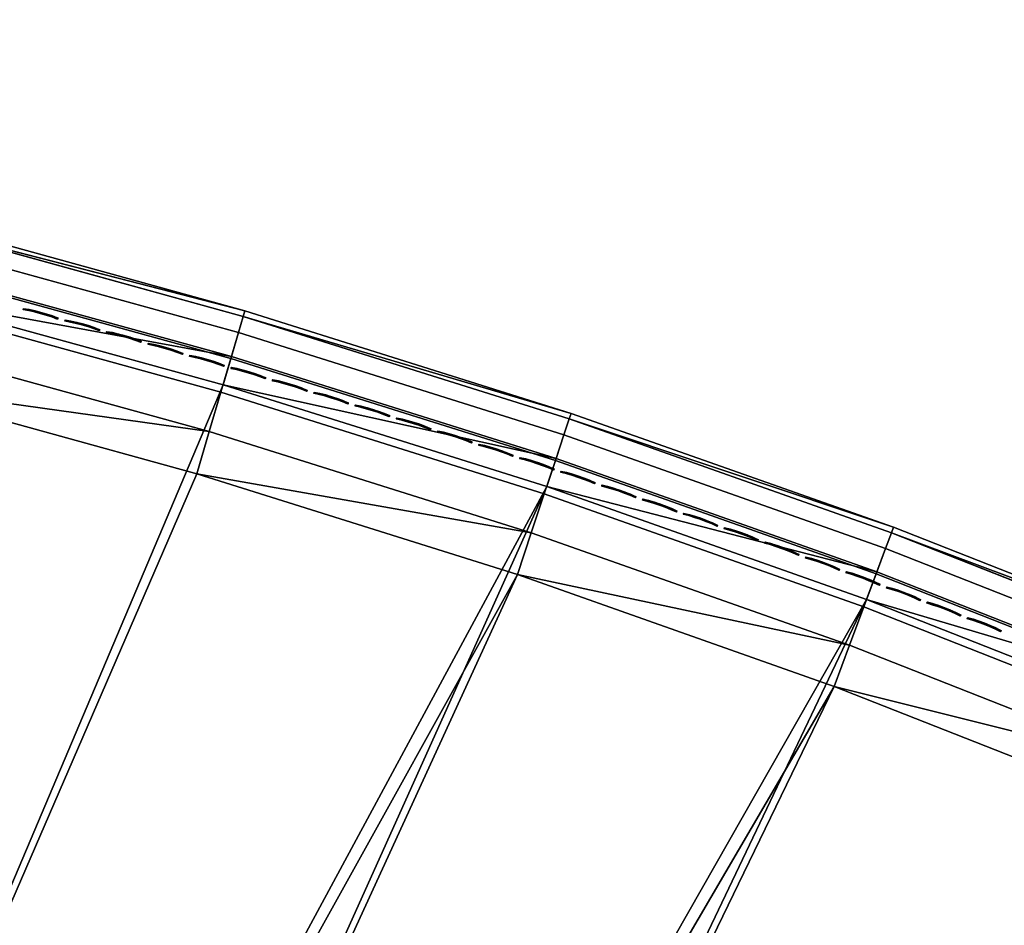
# Model space of a CAD drawing. Header units: inches. Extents: x 0 to 44.3, y -37.9 to 0.3.
# Tile 252 of 256: x 16.3 to 22.7, y -6.3 to -0.4. Entities that reach past the tile are written whole.
import ezdxf

# ---------------------------------------------------------------- set-up
doc = ezdxf.new("R2010")
doc.units = ezdxf.units.IN
doc.header["$LTSCALE"] = 0.03937
doc.header["$MEASUREMENT"] = 0
doc.layers.add('A-FURN-3-ST', color=151, linetype='Continuous')
doc.layers.add('A-FURN-3-STITCH', color=15, linetype='Continuous')

msp = doc.modelspace()

# ---------------------------------------------------------------- meshes
at = {"layer": 'A-FURN-3-ST'}
mesh = msp.add_polyface(dxfattribs=at)
corners = [(12.1316, -24.1401, 18), (23.5799, -5.5046, 18), (21.5544, -4.7072, 18), (10.4768, -23.6547, 18), (19.5019, -3.9819, 18), (8.8026, -23.2407, 18), (17.4252, -3.3295, 18), (15.3267, -2.7509, 18), (7.1121, -22.899, 18), (13.209, -2.2468, 18), (5.4086, -22.6302, 18), (11.0749, -1.8178, 18), (8.927, -1.4644, 18), (3.6951, -22.4347, 18), (6.7679, -1.1872, 18), (1.9748, -22.313, 18), (4.6004, -0.9864, 18), (19.5919, -3.7118, 17.9625), (17.5055, -3.0564, 17.9625), (19.7478, -3.244, 17.6778), (19.803, -3.0781, 17.45), (17.694, -2.4156, 17.45), (17.6447, -2.5833, 17.6778), (19.6758, -3.4601, 17.8526), (17.5804, -2.8019, 17.8526), (23.8095, -4.9503, 5), (11.9512, -24.7124, 5), (21.764, -4.1451, 5), (10.3215, -24.2342, 5), (19.6914, -3.4126, 5), (8.6727, -23.8265, 5), (17.5942, -2.7538, 5), (15.4751, -2.1696, 5), (7.0079, -23.4899, 5), (13.3366, -1.6605, 5), (5.3303, -23.225, 5), (11.1815, -1.2273, 5), (9.0124, -0.8705, 5), (3.6428, -23.0324, 5), (6.832, -0.5906, 5), (1.9486, -22.9124, 5), (4.6432, -0.3879, 5), (19.7519, -3.2311, 5.0381), (17.6483, -2.5703, 5.0381), (17.6941, -2.4147, 5.1464), (19.8032, -3.0772, 5.1464)]
mesh.append_faces([[corners[k] for k in face] for face in [(0, 1, 2), (0, 2, 3), (3, 2, 4), (3, 4, 5), (5, 4, 6), (5, 6, 7), (5, 7, 8), (8, 7, 9), (8, 9, 10), (10, 9, 11), (10, 11, 12), (10, 12, 13), (13, 12, 14), (13, 14, 15), (15, 14, 16), (4, 17, 6), (6, 17, 18), (6, 18, 7), (19, 20, 21, 22), (23, 19, 22, 24), (17, 23, 24, 18), (25, 26, 27), (27, 28, 29), (29, 28, 30), (29, 30, 31), (31, 30, 32), (32, 30, 33), (32, 33, 34), (34, 33, 35), (34, 35, 36), (36, 35, 37), (37, 35, 38), (37, 38, 39), (39, 38, 40), (39, 40, 41), (29, 31, 42), (42, 31, 43), (42, 43, 44, 45)]])
mesh = msp.add_polyface(dxfattribs=at)
corners = [(15.3267, -2.7509, 18), (17.5055, -3.0564, 17.9625), (15.3973, -2.4751, 17.9625), (13.209, -2.2468, 18), (13.2698, -1.9687, 17.9625), (11.0749, -1.8178, 18), (11.1258, -1.5377, 17.9625), (8.927, -1.4644, 18), (19.8377, -2.9738, 17.1847), (19.8495, -2.9383, 16.9), (17.7249, -2.3102, 17.1847), (17.7354, -2.2742, 16.9), (15.59, -1.7215, 17.1847), (15.5991, -1.6852, 16.9), (13.4355, -1.2087, 17.1847), (19.803, -3.0781, 17.45), (17.694, -2.4156, 17.45), (15.5628, -1.828, 17.45), (13.4122, -1.3161, 17.45), (17.6447, -2.5833, 17.6778), (15.5195, -1.9974, 17.6778), (13.375, -1.4869, 17.6778), (17.5804, -2.8019, 17.8526), (15.4631, -2.2181, 17.8526), (13.3264, -1.7095, 17.8526), (11.1732, -1.2766, 17.8526), (19.8495, -2.9383, 5.5), (17.7354, -2.2742, 5.5), (15.5991, -1.6852, 5.5), (19.8375, -2.9744, 5.3087), (17.7247, -2.3107, 5.3087), (15.5897, -1.7221, 5.3087), (13.4353, -1.2092, 5.3087), (19.8032, -3.0772, 5.1464), (17.6941, -2.4147, 5.1464), (17.5942, -2.7538, 5), (15.4751, -2.1696, 5), (17.6483, -2.5703, 5.0381), (15.5226, -1.9842, 5.0381), (15.5628, -1.8271, 5.1464), (13.3366, -1.6605, 5), (13.3775, -1.4736, 5.0381), (13.4121, -1.3151, 5.1464)]
mesh.append_faces([[corners[k] for k in face] for face in [(0, 1, 2), (0, 2, 3), (3, 2, 4), (3, 4, 5), (5, 4, 6), (5, 6, 7), (8, 9, 10), (10, 9, 11), (10, 11, 12), (12, 11, 13), (12, 13, 14), (15, 8, 10, 16), (16, 10, 12, 17), (17, 12, 14, 18), (19, 16, 17, 20), (20, 17, 18, 21), (22, 19, 20, 23), (23, 20, 21, 24), (1, 22, 23, 2), (2, 23, 24, 4), (4, 24, 25, 6), (9, 26, 11), (11, 26, 27), (11, 27, 13), (13, 27, 28), (26, 29, 30), (26, 30, 27), (27, 30, 31), (27, 31, 28), (28, 31, 32), (33, 34, 30, 29), (35, 36, 37), (37, 36, 38), (37, 38, 39, 34), (34, 39, 31, 30), (36, 40, 38), (38, 40, 41), (38, 41, 42, 39), (39, 42, 32, 31)]])
mesh = msp.add_polyface(dxfattribs=at)
corners = [(21.5544, -4.7072, 18), (23.6888, -5.2416, 17.9625), (21.6539, -4.4405, 17.9625), (19.5019, -3.9819, 18), (19.5919, -3.7118, 17.9625), (26.0328, -5.3724, 16.9), (24.0008, -4.4883, 16.9), (26.0172, -5.4065, 17.1847), (23.9865, -4.523, 17.1847), (23.9444, -4.6245, 17.45), (25.9716, -5.5064, 17.45), (21.9258, -3.7118, 17.1847), (21.9388, -3.6766, 16.9), (19.8377, -2.9738, 17.1847), (19.8495, -2.9383, 16.9), (21.8874, -3.8147, 17.45), (19.803, -3.0781, 17.45), (23.8775, -4.786, 17.6778), (21.8263, -3.9785, 17.6778), (19.7478, -3.244, 17.6778), (23.7903, -4.9965, 17.8526), (21.7466, -4.1919, 17.8526), (19.6758, -3.4601, 17.8526), (26.0328, -5.3724, 5.5), (24.0008, -4.4883, 5.5), (21.9388, -3.6766, 5.5), (19.8495, -2.9383, 5.5), (26.017, -5.407, 5.3087), (23.9863, -4.5235, 5.3087), (21.9256, -3.7123, 5.3087), (23.9448, -4.6236, 5.1464), (21.8877, -3.8138, 5.1464), (23.8827, -4.7735, 5.0381), (21.8309, -3.9658, 5.0381), (21.764, -4.1451, 5), (23.8095, -4.9503, 5), (19.6914, -3.4126, 5), (19.7519, -3.2311, 5.0381), (19.8032, -3.0772, 5.1464), (19.8375, -2.9744, 5.3087), (25.972, -5.5056, 5.1464)]
mesh.append_faces([[corners[k] for k in face] for face in [(0, 1, 2), (0, 2, 3), (3, 2, 4), (5, 6, 7), (7, 6, 8), (7, 8, 9, 10), (8, 6, 11), (11, 6, 12), (11, 12, 13), (13, 12, 14), (9, 8, 11, 15), (15, 11, 13, 16), (17, 9, 15, 18), (18, 15, 16, 19), (20, 17, 18, 21), (21, 18, 19, 22), (1, 20, 21, 2), (2, 21, 22, 4), (5, 23, 6), (6, 23, 24), (6, 24, 12), (12, 24, 25), (12, 25, 14), (14, 25, 26), (23, 27, 24), (24, 27, 28), (24, 28, 29), (29, 28, 30, 31), (31, 30, 32, 33), (33, 32, 34), (34, 32, 35), (34, 36, 33), (33, 36, 37), (33, 37, 38, 31), (31, 38, 39, 29), (29, 39, 25), (25, 39, 26), (25, 24, 29), (27, 40, 30, 28)]])
mesh = msp.add_polyface(dxfattribs=at)
corners = [(14.9504, -26.3381, 16.9), (14.9647, -26.3035, 17.1847), (13.3878, -25.7298, 16.9), (13.4005, -25.6946, 17.1847), (11.8005, -25.1891, 16.9), (18.3664, -27.0297, 17.9625), (16.9501, -26.0159, 18), (16.8299, -26.2739, 17.9625), (15.3713, -25.3218, 18), (15.2624, -25.5849, 17.9625), (15.1608, -25.83, 17.8526), (16.7178, -26.5144, 17.8526), (15.0736, -26.0404, 17.6778), (16.6216, -26.7209, 17.6778), (15.0067, -26.2019, 17.45), (16.5478, -26.8793, 17.45), (13.6667, -24.9637, 17.9625), (13.7642, -24.6962, 18), (12.0458, -24.4116, 17.9625), (13.5759, -25.213, 17.8526), (11.9659, -24.6646, 17.8526), (13.4979, -25.427, 17.6778), (11.8973, -24.8818, 17.6778), (13.4381, -25.5913, 17.45), (11.8447, -25.0485, 17.45), (27.5401, -7.3114, 18), (25.5759, -6.373, 18), (12.1316, -24.1401, 18), (16.6965, -26.5596, 5), (16.6158, -26.7331, 5.0381), (15.1417, -25.8761, 5), (15.0685, -26.0529, 5.0381), (13.4934, -25.4398, 5.0381), (15.0064, -26.2028, 5.1464), (13.4379, -25.5922, 5.1464), (14.9649, -26.3029, 5.3087), (13.4008, -25.694, 5.3087), (14.9504, -26.3381, 5.5), (13.3878, -25.7298, 5.5), (11.8005, -25.1891, 5.5), (11.8935, -24.8948, 5.0381), (13.5589, -25.26, 5), (11.8446, -25.0495, 5.1464), (16.5473, -26.8801, 5.1464), (27.8087, -6.7749, 5), (25.8252, -5.8273, 5), (11.9512, -24.7124, 5), (21.764, -4.1451, 5), (10.3215, -24.2342, 5)]
mesh.append_faces([[corners[k] for k in face] for face in [(0, 1, 2), (2, 1, 3), (2, 3, 4), (5, 6, 7), (6, 8, 7), (7, 8, 9), (7, 9, 10, 11), (11, 10, 12, 13), (13, 12, 14, 15), (9, 8, 16), (16, 8, 17), (16, 17, 18), (10, 9, 16, 19), (19, 16, 18, 20), (12, 10, 19, 21), (21, 19, 20, 22), (14, 12, 21, 23), (23, 21, 22, 24), (1, 14, 23, 3), (8, 25, 17), (17, 26, 27), (28, 29, 30), (30, 29, 31), (30, 31, 32), (32, 31, 33, 34), (34, 33, 35, 36), (36, 35, 37), (37, 38, 36), (36, 38, 39), (40, 41, 32), (40, 32, 34, 42), (41, 30, 32), (29, 43, 33, 31), (44, 30, 41), (45, 41, 46), (47, 46, 48), (37, 0, 2), (37, 2, 38), (38, 2, 4)]])
mesh = msp.add_polyface(dxfattribs=at)
corners = [(35.0292, -11.74, 18), (33.2168, -10.5343, 18), (16.9501, -26.0159, 18), (31.3629, -9.3933, 18), (15.3713, -25.3218, 18), (29.4699, -8.3186, 18), (27.5401, -7.3114, 18), (13.7642, -24.6962, 18), (25.5759, -6.373, 18), (12.1316, -24.1401, 18), (23.5799, -5.5046, 18), (27.6674, -7.0568, 17.9625), (25.6942, -6.114, 17.9625), (23.6888, -5.2416, 17.9625), (21.5544, -4.7072, 18), (28.0323, -6.3277, 16.9), (26.0328, -5.3724, 16.9), (28.0155, -6.3612, 17.1847), (26.0172, -5.4065, 17.1847), (25.9716, -5.5064, 17.45), (27.9663, -6.4594, 17.45), (25.8989, -5.6654, 17.6778), (27.888, -6.6158, 17.6778), (25.8043, -5.8727, 17.8526), (27.7861, -6.8195, 17.8526), (23.9444, -4.6245, 17.45), (23.8775, -4.786, 17.6778), (23.7903, -4.9965, 17.8526), (28.0323, -6.3277, 5.5), (26.0328, -5.3724, 5.5), (33.5411, -10.0295, 5), (16.6965, -26.5596, 5), (31.6691, -8.8773, 5), (29.7574, -7.792, 5), (15.1417, -25.8761, 5), (27.8087, -6.7749, 5), (13.5589, -25.26, 5), (25.8252, -5.8273, 5), (11.9512, -24.7124, 5), (23.8095, -4.9503, 5), (28.0153, -6.3617, 5.3087), (26.017, -5.407, 5.3087), (23.8827, -4.7735, 5.0381), (25.9046, -5.6532, 5.0381), (27.8942, -6.6037, 5.0381), (27.9668, -6.4587, 5.1464), (25.972, -5.5056, 5.1464), (23.9448, -4.6236, 5.1464)]
mesh.append_faces([[corners[k] for k in face] for face in [(0, 1, 2), (2, 1, 3), (4, 3, 5), (4, 5, 6), (7, 6, 8), (9, 8, 10), (5, 11, 6), (6, 11, 12), (6, 12, 8), (8, 12, 13), (8, 13, 10), (10, 13, 14), (15, 16, 17), (17, 16, 18), (17, 18, 19, 20), (20, 19, 21, 22), (22, 21, 23, 24), (24, 23, 12, 11), (19, 25, 26, 21), (21, 26, 27, 23), (23, 27, 13, 12), (15, 28, 16), (16, 28, 29), (30, 31, 32), (32, 31, 33), (33, 34, 35), (35, 36, 37), (37, 38, 39), (28, 40, 29), (29, 40, 41), (39, 42, 37), (37, 42, 43), (37, 43, 35), (35, 43, 44), (35, 44, 33), (45, 44, 43, 46), (46, 43, 42, 47), (40, 45, 46, 41)]])
at = {"layer": 'A-FURN-3-STITCH'}
mesh = msp.add_polyface(dxfattribs=at)
corners = [(16.5227, -2.3293, 17.7252), (16.4865, -2.3162, 17.732), (16.4876, -2.3122, 17.7351), (16.5233, -2.327, 17.7241), (16.4495, -2.3042, 17.736), (16.4506, -2.3001, 17.7391), (16.4888, -2.3076, 17.733), (16.5246, -2.3224, 17.722), (16.412, -2.2932, 17.7372), (16.4131, -2.2892, 17.7403), (16.4519, -2.2955, 17.737), (16.489, -2.307, 17.7278), (16.5252, -2.3201, 17.721), (16.3741, -2.2835, 17.7355), (16.3752, -2.2795, 17.7386), (16.4143, -2.2846, 17.7382), (16.452, -2.295, 17.7318), (16.3362, -2.275, 17.7311), (16.3373, -2.271, 17.7342), (16.3765, -2.2749, 17.7366), (16.4145, -2.284, 17.733), (16.2985, -2.2678, 17.7239), (16.2991, -2.2655, 17.7229), (16.3386, -2.2664, 17.7322), (16.3767, -2.2743, 17.7314), (16.3004, -2.2609, 17.7209), (16.3388, -2.2658, 17.727), (16.301, -2.2586, 17.7198)]
mesh.append_faces([[corners[k] for k in face] for face in [(0, 1, 2, 3), (1, 4, 5, 2), (3, 2, 6, 7), (4, 8, 9, 5), (2, 5, 10, 6), (7, 6, 11, 12), (8, 13, 14, 9), (5, 9, 15, 10), (6, 10, 16, 11), (13, 17, 18, 14), (9, 14, 19, 15), (10, 15, 20, 16), (17, 21, 22, 18), (14, 18, 23, 19), (15, 19, 24, 20), (18, 22, 25, 23), (19, 23, 26, 24), (23, 25, 27, 26)]])
mesh = msp.add_polyface(dxfattribs=at)
corners = [(16.7925, -2.4041, 17.7252), (16.7563, -2.3909, 17.732), (16.7574, -2.3868, 17.7351), (16.7931, -2.4018, 17.7241), (16.7194, -2.3787, 17.736), (16.7205, -2.3746, 17.7391), (16.7587, -2.3822, 17.733), (16.7944, -2.3972, 17.722), (16.6819, -2.3676, 17.7372), (16.683, -2.3635, 17.7403), (16.7218, -2.37, 17.737), (16.7589, -2.3817, 17.7278), (16.7951, -2.3949, 17.721), (16.6441, -2.3577, 17.7355), (16.6452, -2.3536, 17.7386), (16.6843, -2.3589, 17.7382), (16.722, -2.3695, 17.7318), (16.6063, -2.349, 17.7311), (16.6074, -2.345, 17.7342), (16.6465, -2.349, 17.7366), (16.6845, -2.3584, 17.733), (16.5685, -2.3416, 17.7239), (16.5692, -2.3393, 17.7229), (16.6087, -2.3404, 17.7322), (16.6467, -2.3485, 17.7314), (16.5705, -2.3347, 17.7209), (16.6089, -2.3398, 17.727), (16.5711, -2.3324, 17.7198)]
mesh.append_faces([[corners[k] for k in face] for face in [(0, 1, 2, 3), (1, 4, 5, 2), (3, 2, 6, 7), (4, 8, 9, 5), (2, 5, 10, 6), (7, 6, 11, 12), (8, 13, 14, 9), (5, 9, 15, 10), (6, 10, 16, 11), (13, 17, 18, 14), (9, 14, 19, 15), (10, 15, 20, 16), (17, 21, 22, 18), (14, 18, 23, 19), (15, 19, 24, 20), (18, 22, 25, 23), (19, 23, 26, 24), (23, 25, 27, 26)]])
mesh = msp.add_polyface(dxfattribs=at)
corners = [(17.0619, -2.4802, 17.7252), (17.0258, -2.4667, 17.732), (17.027, -2.4627, 17.7351), (17.0626, -2.4779, 17.7241), (16.989, -2.4544, 17.736), (16.9901, -2.4503, 17.7391), (17.0283, -2.4581, 17.733), (17.0639, -2.4733, 17.722), (16.9515, -2.4431, 17.7372), (16.9527, -2.4391, 17.7403), (16.9914, -2.4457, 17.737), (17.0285, -2.4576, 17.7278), (17.0646, -2.471, 17.721), (16.9138, -2.433, 17.7355), (16.9149, -2.429, 17.7386), (16.954, -2.4345, 17.7382), (16.9916, -2.4452, 17.7318), (16.876, -2.4242, 17.7311), (16.8771, -2.4202, 17.7342), (16.9162, -2.4244, 17.7366), (16.9542, -2.4339, 17.733), (16.8383, -2.4166, 17.7239), (16.8389, -2.4143, 17.7229), (16.8784, -2.4156, 17.7322), (16.9164, -2.4238, 17.7314), (16.8403, -2.4097, 17.7209), (16.8786, -2.415, 17.727), (16.8409, -2.4075, 17.7198)]
mesh.append_faces([[corners[k] for k in face] for face in [(0, 1, 2, 3), (1, 4, 5, 2), (3, 2, 6, 7), (4, 8, 9, 5), (2, 5, 10, 6), (7, 6, 11, 12), (8, 13, 14, 9), (5, 9, 15, 10), (6, 10, 16, 11), (13, 17, 18, 14), (9, 14, 19, 15), (10, 15, 20, 16), (17, 21, 22, 18), (14, 18, 23, 19), (15, 19, 24, 20), (18, 22, 25, 23), (19, 23, 26, 24), (23, 25, 27, 26)]])
mesh = msp.add_polyface(dxfattribs=at)
corners = [(17.3311, -2.5574, 17.7252), (17.295, -2.5438, 17.732), (17.2962, -2.5398, 17.7351), (17.3317, -2.5551, 17.7241), (17.2582, -2.5313, 17.736), (17.2593, -2.5273, 17.7391), (17.2975, -2.5352, 17.733), (17.3331, -2.5505, 17.722), (17.2208, -2.5198, 17.7372), (17.222, -2.5158, 17.7403), (17.2607, -2.5227, 17.737), (17.2977, -2.5347, 17.7278), (17.3337, -2.5482, 17.721), (17.1831, -2.5096, 17.7355), (17.1843, -2.5056, 17.7386), (17.2233, -2.5112, 17.7382), (17.2609, -2.5221, 17.7318), (17.1453, -2.5006, 17.7311), (17.1465, -2.4966, 17.7342), (17.1856, -2.501, 17.7366), (17.2235, -2.5107, 17.733), (17.1077, -2.4929, 17.7239), (17.1084, -2.4906, 17.7229), (17.1478, -2.492, 17.7322), (17.1858, -2.5004, 17.7314), (17.1097, -2.486, 17.7209), (17.148, -2.4914, 17.727), (17.1104, -2.4837, 17.7198)]
mesh.append_faces([[corners[k] for k in face] for face in [(0, 1, 2, 3), (1, 4, 5, 2), (3, 2, 6, 7), (4, 8, 9, 5), (2, 5, 10, 6), (7, 6, 11, 12), (8, 13, 14, 9), (5, 9, 15, 10), (6, 10, 16, 11), (13, 17, 18, 14), (9, 14, 19, 15), (10, 15, 20, 16), (17, 21, 22, 18), (14, 18, 23, 19), (15, 19, 24, 20), (18, 22, 25, 23), (19, 23, 26, 24), (23, 25, 27, 26)]])
mesh = msp.add_polyface(dxfattribs=at)
corners = [(17.5998, -2.6358, 17.7252), (17.5638, -2.6221, 17.732), (17.565, -2.6181, 17.7351), (17.6005, -2.6336, 17.7241), (17.5271, -2.6094, 17.736), (17.5282, -2.6054, 17.7391), (17.5664, -2.6135, 17.733), (17.6018, -2.629, 17.722), (17.4898, -2.5978, 17.7372), (17.4909, -2.5938, 17.7403), (17.5296, -2.6008, 17.737), (17.5666, -2.6129, 17.7278), (17.6025, -2.6267, 17.721), (17.4521, -2.5874, 17.7355), (17.4533, -2.5834, 17.7386), (17.4923, -2.5892, 17.7382), (17.5298, -2.6002, 17.7318), (17.4144, -2.5782, 17.7311), (17.4155, -2.5742, 17.7342), (17.4546, -2.5788, 17.7366), (17.4925, -2.5886, 17.733), (17.3767, -2.5703, 17.7239), (17.3774, -2.568, 17.7229), (17.4169, -2.5696, 17.7322), (17.4548, -2.5782, 17.7314), (17.3788, -2.5634, 17.7209), (17.4171, -2.569, 17.727), (17.3794, -2.5612, 17.7198)]
mesh.append_faces([[corners[k] for k in face] for face in [(0, 1, 2, 3), (1, 4, 5, 2), (3, 2, 6, 7), (4, 8, 9, 5), (2, 5, 10, 6), (7, 6, 11, 12), (8, 13, 14, 9), (5, 9, 15, 10), (6, 10, 16, 11), (13, 17, 18, 14), (9, 14, 19, 15), (10, 15, 20, 16), (17, 21, 22, 18), (14, 18, 23, 19), (15, 19, 24, 20), (18, 22, 25, 23), (19, 23, 26, 24), (23, 25, 27, 26)]])
mesh = msp.add_polyface(dxfattribs=at)
corners = [(17.8682, -2.7155, 17.7252), (17.8323, -2.7016, 17.732), (17.8335, -2.6976, 17.7351), (17.8689, -2.7132, 17.7241), (17.7956, -2.6887, 17.736), (17.7968, -2.6847, 17.7391), (17.8349, -2.693, 17.733), (17.8703, -2.7086, 17.722), (17.7583, -2.677, 17.7372), (17.7595, -2.6729, 17.7403), (17.7982, -2.6801, 17.737), (17.8351, -2.6925, 17.7278), (17.871, -2.7064, 17.721), (17.7207, -2.6664, 17.7355), (17.7219, -2.6624, 17.7386), (17.7609, -2.6684, 17.7382), (17.7984, -2.6796, 17.7318), (17.683, -2.657, 17.7311), (17.6842, -2.653, 17.7342), (17.7233, -2.6578, 17.7366), (17.7611, -2.6678, 17.733), (17.6454, -2.649, 17.7239), (17.6461, -2.6467, 17.7229), (17.6856, -2.6484, 17.7322), (17.7235, -2.6572, 17.7314), (17.6475, -2.6421, 17.7209), (17.6858, -2.6479, 17.727), (17.6482, -2.6398, 17.7198)]
mesh.append_faces([[corners[k] for k in face] for face in [(0, 1, 2, 3), (1, 4, 5, 2), (3, 2, 6, 7), (4, 8, 9, 5), (2, 5, 10, 6), (7, 6, 11, 12), (8, 13, 14, 9), (5, 9, 15, 10), (6, 10, 16, 11), (13, 17, 18, 14), (9, 14, 19, 15), (10, 15, 20, 16), (17, 21, 22, 18), (14, 18, 23, 19), (15, 19, 24, 20), (18, 22, 25, 23), (19, 23, 26, 24), (23, 25, 27, 26)]])
mesh = msp.add_polyface(dxfattribs=at)
corners = [(18.1363, -2.7964, 17.7252), (18.1004, -2.7823, 17.732), (18.1016, -2.7783, 17.7351), (18.137, -2.7941, 17.7241), (18.0638, -2.7693, 17.736), (18.065, -2.7653, 17.7391), (18.103, -2.7737, 17.733), (18.1384, -2.7895, 17.722), (18.0266, -2.7573, 17.7372), (18.0278, -2.7533, 17.7403), (18.0664, -2.7607, 17.737), (18.1032, -2.7732, 17.7278), (18.1391, -2.7872, 17.721), (17.989, -2.7466, 17.7355), (17.9902, -2.7426, 17.7386), (18.0292, -2.7488, 17.7382), (18.0666, -2.7601, 17.7318), (17.9513, -2.7371, 17.7311), (17.9525, -2.733, 17.7342), (17.9916, -2.738, 17.7366), (18.0293, -2.7482, 17.733), (17.9138, -2.7288, 17.7239), (17.9145, -2.7265, 17.7229), (17.9539, -2.7285, 17.7322), (17.9918, -2.7374, 17.7314), (17.9159, -2.722, 17.7209), (17.9541, -2.7279, 17.727), (17.9166, -2.7197, 17.7198)]
mesh.append_faces([[corners[k] for k in face] for face in [(0, 1, 2, 3), (1, 4, 5, 2), (3, 2, 6, 7), (4, 8, 9, 5), (2, 5, 10, 6), (7, 6, 11, 12), (8, 13, 14, 9), (5, 9, 15, 10), (6, 10, 16, 11), (13, 17, 18, 14), (9, 14, 19, 15), (10, 15, 20, 16), (17, 21, 22, 18), (14, 18, 23, 19), (15, 19, 24, 20), (18, 22, 25, 23), (19, 23, 26, 24), (23, 25, 27, 26)]])
mesh = msp.add_polyface(dxfattribs=at)
corners = [(18.4039, -2.8784, 17.7252), (18.3682, -2.8642, 17.732), (18.3694, -2.8602, 17.7351), (18.4047, -2.8762, 17.7241), (18.3316, -2.851, 17.736), (18.3328, -2.847, 17.7391), (18.3708, -2.8556, 17.733), (18.4061, -2.8716, 17.722), (18.2944, -2.8389, 17.7372), (18.2956, -2.8349, 17.7403), (18.3342, -2.8424, 17.737), (18.371, -2.8551, 17.7278), (18.4068, -2.8693, 17.721), (18.2569, -2.828, 17.7355), (18.2581, -2.824, 17.7386), (18.297, -2.8303, 17.7382), (18.3344, -2.8419, 17.7318), (18.2193, -2.8183, 17.7311), (18.2205, -2.8143, 17.7342), (18.2595, -2.8194, 17.7366), (18.2972, -2.8298, 17.733), (18.1818, -2.8099, 17.7239), (18.1825, -2.8076, 17.7229), (18.2219, -2.8097, 17.7322), (18.2597, -2.8189, 17.7314), (18.1839, -2.803, 17.7209), (18.2221, -2.8092, 17.727), (18.1846, -2.8008, 17.7198)]
mesh.append_faces([[corners[k] for k in face] for face in [(0, 1, 2, 3), (1, 4, 5, 2), (3, 2, 6, 7), (4, 8, 9, 5), (2, 5, 10, 6), (7, 6, 11, 12), (8, 13, 14, 9), (5, 9, 15, 10), (6, 10, 16, 11), (13, 17, 18, 14), (9, 14, 19, 15), (10, 15, 20, 16), (17, 21, 22, 18), (14, 18, 23, 19), (15, 19, 24, 20), (18, 22, 25, 23), (19, 23, 26, 24), (23, 25, 27, 26)]])
mesh = msp.add_polyface(dxfattribs=at)
corners = [(18.6713, -2.9617, 17.7252), (18.6355, -2.9473, 17.732), (18.6368, -2.9433, 17.7351), (18.672, -2.9594, 17.7241), (18.599, -2.9339, 17.736), (18.6002, -2.9299, 17.7391), (18.6382, -2.9388, 17.733), (18.6734, -2.9549, 17.722), (18.5619, -2.9217, 17.7372), (18.5631, -2.9177, 17.7403), (18.6017, -2.9254, 17.737), (18.6384, -2.9382, 17.7278), (18.6741, -2.9526, 17.721), (18.5244, -2.9106, 17.7355), (18.5257, -2.9066, 17.7386), (18.5646, -2.9131, 17.7382), (18.6019, -2.9248, 17.7318), (18.4869, -2.9007, 17.7311), (18.4881, -2.8967, 17.7342), (18.5271, -2.902, 17.7366), (18.5648, -2.9126, 17.733), (18.4494, -2.8922, 17.7239), (18.4501, -2.8899, 17.7229), (18.4895, -2.8922, 17.7322), (18.5273, -2.9015, 17.7314), (18.4515, -2.8853, 17.7209), (18.4897, -2.8916, 17.727), (18.4523, -2.8831, 17.7198)]
mesh.append_faces([[corners[k] for k in face] for face in [(0, 1, 2, 3), (1, 4, 5, 2), (3, 2, 6, 7), (4, 8, 9, 5), (2, 5, 10, 6), (7, 6, 11, 12), (8, 13, 14, 9), (5, 9, 15, 10), (6, 10, 16, 11), (13, 17, 18, 14), (9, 14, 19, 15), (10, 15, 20, 16), (17, 21, 22, 18), (14, 18, 23, 19), (15, 19, 24, 20), (18, 22, 25, 23), (19, 23, 26, 24), (23, 25, 27, 26)]])
mesh = msp.add_polyface(dxfattribs=at)
corners = [(18.9382, -3.0461, 17.7252), (18.9025, -3.0316, 17.732), (18.9038, -3.0276, 17.7351), (18.9389, -3.0439, 17.7241), (18.8661, -3.0181, 17.736), (18.8673, -3.0141, 17.7391), (18.9052, -3.0231, 17.733), (18.9404, -3.0393, 17.722), (18.829, -3.0056, 17.7372), (18.8303, -3.0017, 17.7403), (18.8688, -3.0095, 17.737), (18.9054, -3.0225, 17.7278), (18.9411, -3.0371, 17.721), (18.7916, -2.9944, 17.7355), (18.7929, -2.9904, 17.7386), (18.8317, -2.9971, 17.7382), (18.869, -3.009, 17.7318), (18.7541, -2.9844, 17.7311), (18.7553, -2.9804, 17.7342), (18.7943, -2.9858, 17.7366), (18.8319, -2.9966, 17.733), (18.7166, -2.9756, 17.7239), (18.7174, -2.9733, 17.7229), (18.7568, -2.9758, 17.7322), (18.7945, -2.9853, 17.7314), (18.7188, -2.9688, 17.7209), (18.757, -2.9753, 17.727), (18.7195, -2.9665, 17.7198)]
mesh.append_faces([[corners[k] for k in face] for face in [(0, 1, 2, 3), (1, 4, 5, 2), (3, 2, 6, 7), (4, 8, 9, 5), (2, 5, 10, 6), (7, 6, 11, 12), (8, 13, 14, 9), (5, 9, 15, 10), (6, 10, 16, 11), (13, 17, 18, 14), (9, 14, 19, 15), (10, 15, 20, 16), (17, 21, 22, 18), (14, 18, 23, 19), (15, 19, 24, 20), (18, 22, 25, 23), (19, 23, 26, 24), (23, 25, 27, 26)]])
mesh = msp.add_polyface(dxfattribs=at)
corners = [(19.2047, -3.1318, 17.7252), (19.1691, -3.1171, 17.732), (19.1704, -3.1131, 17.7351), (19.2055, -3.1296, 17.7241), (19.1327, -3.1034, 17.736), (19.134, -3.0994, 17.7391), (19.1719, -3.1086, 17.733), (19.207, -3.125, 17.722), (19.0957, -3.0908, 17.7372), (19.097, -3.0868, 17.7403), (19.1355, -3.0949, 17.737), (19.1721, -3.108, 17.7278), (19.2077, -3.1227, 17.721), (19.0584, -3.0794, 17.7355), (19.0597, -3.0754, 17.7386), (19.0985, -3.0823, 17.7382), (19.1357, -3.0943, 17.7318), (19.0209, -3.0692, 17.7311), (19.0222, -3.0652, 17.7342), (19.0611, -3.0709, 17.7366), (19.0987, -3.0817, 17.733), (18.9835, -3.0603, 17.7239), (18.9842, -3.058, 17.7229), (19.0236, -3.0607, 17.7322), (19.0613, -3.0703, 17.7314), (18.9857, -3.0535, 17.7209), (19.0239, -3.0601, 17.727), (18.9865, -3.0512, 17.7198)]
mesh.append_faces([[corners[k] for k in face] for face in [(0, 1, 2, 3), (1, 4, 5, 2), (3, 2, 6, 7), (4, 8, 9, 5), (2, 5, 10, 6), (7, 6, 11, 12), (8, 13, 14, 9), (5, 9, 15, 10), (6, 10, 16, 11), (13, 17, 18, 14), (9, 14, 19, 15), (10, 15, 20, 16), (17, 21, 22, 18), (14, 18, 23, 19), (15, 19, 24, 20), (18, 22, 25, 23), (19, 23, 26, 24), (23, 25, 27, 26)]])
mesh = msp.add_polyface(dxfattribs=at)
corners = [(19.4709, -3.2187, 17.7252), (19.4354, -3.2038, 17.732), (19.4367, -3.1998, 17.7351), (19.4716, -3.2164, 17.7241), (19.399, -3.19, 17.736), (19.4003, -3.186, 17.7391), (19.4382, -3.1953, 17.733), (19.4731, -3.2119, 17.722), (19.3621, -3.1772, 17.7372), (19.3634, -3.1732, 17.7403), (19.4018, -3.1814, 17.737), (19.4384, -3.1947, 17.7278), (19.4739, -3.2096, 17.721), (19.3248, -3.1656, 17.7355), (19.3261, -3.1616, 17.7386), (19.3649, -3.1687, 17.7382), (19.402, -3.1809, 17.7318), (19.2873, -3.1552, 17.7311), (19.2886, -3.1512, 17.7342), (19.3276, -3.1571, 17.7366), (19.3651, -3.1681, 17.733), (19.25, -3.1462, 17.7239), (19.2507, -3.1439, 17.7229), (19.2901, -3.1467, 17.7322), (19.3278, -3.1565, 17.7314), (19.2522, -3.1394, 17.7209), (19.2903, -3.1462, 17.727), (19.253, -3.1371, 17.7198)]
mesh.append_faces([[corners[k] for k in face] for face in [(0, 1, 2, 3), (1, 4, 5, 2), (3, 2, 6, 7), (4, 8, 9, 5), (2, 5, 10, 6), (7, 6, 11, 12), (8, 13, 14, 9), (5, 9, 15, 10), (6, 10, 16, 11), (13, 17, 18, 14), (9, 14, 19, 15), (10, 15, 20, 16), (17, 21, 22, 18), (14, 18, 23, 19), (15, 19, 24, 20), (18, 22, 25, 23), (19, 23, 26, 24), (23, 25, 27, 26)]])
mesh = msp.add_polyface(dxfattribs=at)
corners = [(19.7367, -3.3067, 17.7252), (19.7012, -3.2917, 17.732), (19.7025, -3.2877, 17.7351), (19.7374, -3.3045, 17.7241), (19.6649, -3.2777, 17.736), (19.6662, -3.2737, 17.7391), (19.704, -3.2832, 17.733), (19.7389, -3.2999, 17.722), (19.628, -3.2648, 17.7372), (19.6294, -3.2608, 17.7403), (19.6678, -3.2692, 17.737), (19.7042, -3.2827, 17.7278), (19.7397, -3.2977, 17.721), (19.5908, -3.253, 17.7355), (19.5921, -3.249, 17.7386), (19.6309, -3.2563, 17.7382), (19.668, -3.2686, 17.7318), (19.5534, -3.2425, 17.7311), (19.5547, -3.2385, 17.7342), (19.5936, -3.2445, 17.7366), (19.6311, -3.2557, 17.733), (19.5161, -3.2332, 17.7239), (19.5168, -3.231, 17.7229), (19.5562, -3.234, 17.7322), (19.5938, -3.2439, 17.7314), (19.5184, -3.2264, 17.7209), (19.5564, -3.2334, 17.727), (19.5191, -3.2242, 17.7198)]
mesh.append_faces([[corners[k] for k in face] for face in [(0, 1, 2, 3), (1, 4, 5, 2), (3, 2, 6, 7), (4, 8, 9, 5), (2, 5, 10, 6), (7, 6, 11, 12), (8, 13, 14, 9), (5, 9, 15, 10), (6, 10, 16, 11), (13, 17, 18, 14), (9, 14, 19, 15), (10, 15, 20, 16), (17, 21, 22, 18), (14, 18, 23, 19), (15, 19, 24, 20), (18, 22, 25, 23), (19, 23, 26, 24), (23, 25, 27, 26)]])
mesh = msp.add_polyface(dxfattribs=at)
corners = [(20.002, -3.396, 17.7252), (19.9666, -3.3808, 17.732), (19.968, -3.3768, 17.7351), (20.0028, -3.3937, 17.7241), (19.9304, -3.3666, 17.736), (19.9318, -3.3626, 17.7391), (19.9695, -3.3723, 17.733), (20.0043, -3.3892, 17.722), (19.8936, -3.3535, 17.7372), (19.8949, -3.3495, 17.7403), (19.9333, -3.3581, 17.737), (19.9697, -3.3718, 17.7278), (20.0051, -3.3869, 17.721), (19.8564, -3.3416, 17.7355), (19.8577, -3.3376, 17.7386), (19.8965, -3.345, 17.7382), (19.9335, -3.3576, 17.7318), (19.8191, -3.3309, 17.7311), (19.8204, -3.3269, 17.7342), (19.8593, -3.3331, 17.7366), (19.8967, -3.3445, 17.733), (19.7818, -3.3215, 17.7239), (19.7826, -3.3192, 17.7229), (19.8219, -3.3224, 17.7322), (19.8595, -3.3325, 17.7314), (19.7841, -3.3147, 17.7209), (19.8221, -3.3218, 17.727), (19.7849, -3.3125, 17.7198)]
mesh.append_faces([[corners[k] for k in face] for face in [(0, 1, 2, 3), (1, 4, 5, 2), (3, 2, 6, 7), (4, 8, 9, 5), (2, 5, 10, 6), (7, 6, 11, 12), (8, 13, 14, 9), (5, 9, 15, 10), (6, 10, 16, 11), (13, 17, 18, 14), (9, 14, 19, 15), (10, 15, 20, 16), (17, 21, 22, 18), (14, 18, 23, 19), (15, 19, 24, 20), (18, 22, 25, 23), (19, 23, 26, 24), (23, 25, 27, 26)]])
mesh = msp.add_polyface(dxfattribs=at)
corners = [(20.267, -3.4864, 17.7252), (20.2317, -3.4711, 17.732), (20.233, -3.4671, 17.7351), (20.2678, -3.4842, 17.7241), (20.1955, -3.4567, 17.736), (20.1969, -3.4528, 17.7391), (20.2346, -3.4626, 17.733), (20.2693, -3.4797, 17.722), (20.1588, -3.4435, 17.7372), (20.1601, -3.4395, 17.7403), (20.1984, -3.4483, 17.737), (20.2348, -3.462, 17.7278), (20.2701, -3.4774, 17.721), (20.1216, -3.4314, 17.7355), (20.123, -3.4274, 17.7386), (20.1617, -3.435, 17.7382), (20.1986, -3.4477, 17.7318), (20.0843, -3.4205, 17.7311), (20.0857, -3.4165, 17.7342), (20.1245, -3.4229, 17.7366), (20.1619, -3.4344, 17.733), (20.0471, -3.4109, 17.7239), (20.0479, -3.4087, 17.7229), (20.0872, -3.412, 17.7322), (20.1247, -3.4223, 17.7314), (20.0494, -3.4042, 17.7209), (20.0874, -3.4115, 17.727), (20.0502, -3.4019, 17.7198)]
mesh.append_faces([[corners[k] for k in face] for face in [(0, 1, 2, 3), (1, 4, 5, 2), (3, 2, 6, 7), (4, 8, 9, 5), (2, 5, 10, 6), (7, 6, 11, 12), (8, 13, 14, 9), (5, 9, 15, 10), (6, 10, 16, 11), (13, 17, 18, 14), (9, 14, 19, 15), (10, 15, 20, 16), (17, 21, 22, 18), (14, 18, 23, 19), (15, 19, 24, 20), (18, 22, 25, 23), (19, 23, 26, 24), (23, 25, 27, 26)]])
mesh = msp.add_polyface(dxfattribs=at)
corners = [(20.5316, -3.578, 17.7252), (20.4963, -3.5625, 17.732), (20.4977, -3.5586, 17.7351), (20.5323, -3.5758, 17.7241), (20.4602, -3.548, 17.736), (20.4616, -3.5441, 17.7391), (20.4993, -3.5541, 17.733), (20.5339, -3.5713, 17.722), (20.4235, -3.5346, 17.7372), (20.4249, -3.5306, 17.7403), (20.4632, -3.5396, 17.737), (20.4995, -3.5535, 17.7278), (20.5347, -3.569, 17.721), (20.3864, -3.5223, 17.7355), (20.3878, -3.5184, 17.7386), (20.4265, -3.5261, 17.7382), (20.4634, -3.539, 17.7318), (20.3492, -3.5113, 17.7311), (20.3505, -3.5073, 17.7342), (20.3894, -3.5139, 17.7366), (20.4267, -3.5256, 17.733), (20.312, -3.5016, 17.7239), (20.3128, -3.4993, 17.7229), (20.3521, -3.5028, 17.7322), (20.3896, -3.5133, 17.7314), (20.3144, -3.4948, 17.7209), (20.3523, -3.5023, 17.727), (20.3152, -3.4926, 17.7198)]
mesh.append_faces([[corners[k] for k in face] for face in [(0, 1, 2, 3), (1, 4, 5, 2), (3, 2, 6, 7), (4, 8, 9, 5), (2, 5, 10, 6), (7, 6, 11, 12), (8, 13, 14, 9), (5, 9, 15, 10), (6, 10, 16, 11), (13, 17, 18, 14), (9, 14, 19, 15), (10, 15, 20, 16), (17, 21, 22, 18), (14, 18, 23, 19), (15, 19, 24, 20), (18, 22, 25, 23), (19, 23, 26, 24), (23, 25, 27, 26)]])
mesh = msp.add_polyface(dxfattribs=at)
corners = [(20.7957, -3.6709, 17.7252), (20.7605, -3.6552, 17.732), (20.7619, -3.6512, 17.7351), (20.7965, -3.6686, 17.7241), (20.7245, -3.6405, 17.736), (20.7259, -3.6366, 17.7391), (20.7635, -3.6467, 17.733), (20.7981, -3.6641, 17.722), (20.6879, -3.6269, 17.7372), (20.6892, -3.623, 17.7403), (20.7275, -3.6321, 17.737), (20.7637, -3.6462, 17.7278), (20.7989, -3.6619, 17.721), (20.6508, -3.6145, 17.7355), (20.6522, -3.6106, 17.7386), (20.6908, -3.6185, 17.7382), (20.7277, -3.6315, 17.7318), (20.6136, -3.6033, 17.7311), (20.615, -3.5994, 17.7342), (20.6538, -3.6061, 17.7366), (20.6911, -3.6179, 17.733), (20.5765, -3.5934, 17.7239), (20.5773, -3.5911, 17.7229), (20.6166, -3.5949, 17.7322), (20.654, -3.6055, 17.7314), (20.5789, -3.5866, 17.7209), (20.6168, -3.5943, 17.727), (20.5797, -3.5844, 17.7198)]
mesh.append_faces([[corners[k] for k in face] for face in [(0, 1, 2, 3), (1, 4, 5, 2), (3, 2, 6, 7), (4, 8, 9, 5), (2, 5, 10, 6), (7, 6, 11, 12), (8, 13, 14, 9), (5, 9, 15, 10), (6, 10, 16, 11), (13, 17, 18, 14), (9, 14, 19, 15), (10, 15, 20, 16), (17, 21, 22, 18), (14, 18, 23, 19), (15, 19, 24, 20), (18, 22, 25, 23), (19, 23, 26, 24), (23, 25, 27, 26)]])
mesh = msp.add_polyface(dxfattribs=at)
corners = [(21.0594, -3.7649, 17.7252), (21.0243, -3.749, 17.732), (21.0257, -3.7451, 17.7351), (21.0602, -3.7626, 17.7241), (20.9884, -3.7342, 17.736), (20.9898, -3.7303, 17.7391), (21.0273, -3.7406, 17.733), (21.0619, -3.7581, 17.722), (20.9518, -3.7205, 17.7372), (20.9532, -3.7165, 17.7403), (20.9914, -3.7258, 17.737), (21.0276, -3.7401, 17.7278), (21.0627, -3.7559, 17.721), (20.9148, -3.7079, 17.7355), (20.9162, -3.7039, 17.7386), (20.9548, -3.712, 17.7382), (20.9916, -3.7252, 17.7318), (20.8776, -3.6965, 17.7311), (20.879, -3.6925, 17.7342), (20.9178, -3.6994, 17.7366), (20.955, -3.7115, 17.733), (20.8406, -3.6864, 17.7239), (20.8414, -3.6842, 17.7229), (20.8807, -3.688, 17.7322), (20.918, -3.6989, 17.7314), (20.843, -3.6797, 17.7209), (20.8809, -3.6875, 17.727), (20.8438, -3.6774, 17.7198)]
mesh.append_faces([[corners[k] for k in face] for face in [(0, 1, 2, 3), (1, 4, 5, 2), (3, 2, 6, 7), (4, 8, 9, 5), (2, 5, 10, 6), (7, 6, 11, 12), (8, 13, 14, 9), (5, 9, 15, 10), (6, 10, 16, 11), (13, 17, 18, 14), (9, 14, 19, 15), (10, 15, 20, 16), (17, 21, 22, 18), (14, 18, 23, 19), (15, 19, 24, 20), (18, 22, 25, 23), (19, 23, 26, 24), (23, 25, 27, 26)]])
mesh = msp.add_polyface(dxfattribs=at)
corners = [(21.3227, -3.86, 17.7252), (21.2877, -3.8441, 17.732), (21.2891, -3.8401, 17.7351), (21.3235, -3.8578, 17.7241), (21.2518, -3.8291, 17.736), (21.2532, -3.8251, 17.7391), (21.2907, -3.8356, 17.733), (21.3252, -3.8533, 17.722), (21.2153, -3.8152, 17.7372), (21.2167, -3.8112, 17.7403), (21.2549, -3.8207, 17.737), (21.291, -3.8351, 17.7278), (21.326, -3.8511, 17.721), (21.1784, -3.8024, 17.7355), (21.1798, -3.7984, 17.7386), (21.2183, -3.8067, 17.7382), (21.2551, -3.8201, 17.7318), (21.1413, -3.7909, 17.7311), (21.1427, -3.7869, 17.7342), (21.1814, -3.794, 17.7366), (21.2186, -3.8062, 17.733), (21.1042, -3.7806, 17.7239), (21.105, -3.7784, 17.7229), (21.1443, -3.7824, 17.7322), (21.1816, -3.7934, 17.7314), (21.1067, -3.7739, 17.7209), (21.1445, -3.7819, 17.727), (21.1075, -3.7717, 17.7198)]
mesh.append_faces([[corners[k] for k in face] for face in [(0, 1, 2, 3), (1, 4, 5, 2), (3, 2, 6, 7), (4, 8, 9, 5), (2, 5, 10, 6), (7, 6, 11, 12), (8, 13, 14, 9), (5, 9, 15, 10), (6, 10, 16, 11), (13, 17, 18, 14), (9, 14, 19, 15), (10, 15, 20, 16), (17, 21, 22, 18), (14, 18, 23, 19), (15, 19, 24, 20), (18, 22, 25, 23), (19, 23, 26, 24), (23, 25, 27, 26)]])
mesh = msp.add_polyface(dxfattribs=at)
corners = [(21.5856, -3.9564, 17.7252), (21.5506, -3.9403, 17.732), (21.5521, -3.9363, 17.7351), (21.5864, -3.9542, 17.7241), (21.5148, -3.9251, 17.736), (21.5162, -3.9212, 17.7391), (21.5537, -3.9319, 17.733), (21.5881, -3.9497, 17.722), (21.4784, -3.911, 17.7372), (21.4798, -3.9071, 17.7403), (21.5179, -3.9167, 17.737), (21.554, -3.9313, 17.7278), (21.5889, -3.9474, 17.721), (21.4415, -3.8981, 17.7355), (21.4429, -3.8942, 17.7386), (21.4814, -3.9026, 17.7382), (21.5181, -3.9162, 17.7318), (21.4044, -3.8864, 17.7311), (21.4059, -3.8825, 17.7342), (21.4446, -3.8897, 17.7366), (21.4817, -3.9021, 17.733), (21.3674, -3.876, 17.7239), (21.3683, -3.8738, 17.7229), (21.4075, -3.878, 17.7322), (21.4448, -3.8892, 17.7314), (21.3699, -3.8693, 17.7209), (21.4078, -3.8775, 17.727), (21.3708, -3.8671, 17.7198)]
mesh.append_faces([[corners[k] for k in face] for face in [(0, 1, 2, 3), (1, 4, 5, 2), (3, 2, 6, 7), (4, 8, 9, 5), (2, 5, 10, 6), (7, 6, 11, 12), (8, 13, 14, 9), (5, 9, 15, 10), (6, 10, 16, 11), (13, 17, 18, 14), (9, 14, 19, 15), (10, 15, 20, 16), (17, 21, 22, 18), (14, 18, 23, 19), (15, 19, 24, 20), (18, 22, 25, 23), (19, 23, 26, 24), (23, 25, 27, 26)]])
mesh = msp.add_polyface(dxfattribs=at)
corners = [(21.848, -4.0539, 17.7252), (21.8131, -4.0377, 17.732), (21.8146, -4.0337, 17.7351), (21.8489, -4.0517, 17.7241), (21.7774, -4.0224, 17.736), (21.7788, -4.0184, 17.7391), (21.8163, -4.0293, 17.733), (21.8506, -4.0473, 17.722), (21.741, -4.0081, 17.7372), (21.7424, -4.0042, 17.7403), (21.7805, -4.014, 17.737), (21.8165, -4.0287, 17.7278), (21.8514, -4.045, 17.721), (21.7042, -3.995, 17.7355), (21.7056, -3.9911, 17.7386), (21.7441, -3.9997, 17.7382), (21.7807, -4.0134, 17.7318), (21.6672, -3.9831, 17.7311), (21.6686, -3.9792, 17.7342), (21.7073, -3.9866, 17.7366), (21.7444, -3.9992, 17.733), (21.6302, -3.9726, 17.7239), (21.6311, -3.9703, 17.7229), (21.6703, -3.9747, 17.7322), (21.7075, -3.9861, 17.7314), (21.6328, -3.9659, 17.7209), (21.6706, -3.9742, 17.727), (21.6336, -3.9636, 17.7198)]
mesh.append_faces([[corners[k] for k in face] for face in [(0, 1, 2, 3), (1, 4, 5, 2), (3, 2, 6, 7), (4, 8, 9, 5), (2, 5, 10, 6), (7, 6, 11, 12), (8, 13, 14, 9), (5, 9, 15, 10), (6, 10, 16, 11), (13, 17, 18, 14), (9, 14, 19, 15), (10, 15, 20, 16), (17, 21, 22, 18), (14, 18, 23, 19), (15, 19, 24, 20), (18, 22, 25, 23), (19, 23, 26, 24), (23, 25, 27, 26)]])
mesh = msp.add_polyface(dxfattribs=at)
corners = [(22.11, -4.1527, 17.7252), (22.0752, -4.1362, 17.732), (22.0767, -4.1323, 17.7351), (22.1109, -4.1504, 17.7241), (22.0395, -4.1208, 17.736), (22.041, -4.1168, 17.7391), (22.0784, -4.1278, 17.733), (22.1126, -4.146, 17.722), (22.0032, -4.1063, 17.7372), (22.0047, -4.1024, 17.7403), (22.0427, -4.1124, 17.737), (22.0786, -4.1273, 17.7278), (22.1134, -4.1437, 17.721), (21.9664, -4.0931, 17.7355), (21.9679, -4.0892, 17.7386), (22.0064, -4.098, 17.7382), (22.0429, -4.1118, 17.7318), (21.9295, -4.0811, 17.7311), (21.931, -4.0771, 17.7342), (21.9696, -4.0847, 17.7366), (22.0066, -4.0974, 17.733), (21.8926, -4.0703, 17.7239), (21.8935, -4.0681, 17.7229), (21.9327, -4.0727, 17.7322), (21.9698, -4.0842, 17.7314), (21.8952, -4.0636, 17.7209), (21.9329, -4.0721, 17.727), (21.896, -4.0614, 17.7198)]
mesh.append_faces([[corners[k] for k in face] for face in [(0, 1, 2, 3), (1, 4, 5, 2), (3, 2, 6, 7), (4, 8, 9, 5), (2, 5, 10, 6), (7, 6, 11, 12), (8, 13, 14, 9), (5, 9, 15, 10), (6, 10, 16, 11), (13, 17, 18, 14), (9, 14, 19, 15), (10, 15, 20, 16), (17, 21, 22, 18), (14, 18, 23, 19), (15, 19, 24, 20), (18, 22, 25, 23), (19, 23, 26, 24), (23, 25, 27, 26)]])
mesh = msp.add_polyface(dxfattribs=at)
corners = [(22.3716, -4.2526, 17.7252), (22.3368, -4.236, 17.732), (22.3383, -4.2321, 17.7351), (22.3724, -4.2504, 17.7241), (22.3012, -4.2203, 17.736), (22.3027, -4.2164, 17.7391), (22.34, -4.2276, 17.733), (22.3742, -4.2459, 17.722), (22.2649, -4.2058, 17.7372), (22.2664, -4.2018, 17.7403), (22.3044, -4.212, 17.737), (22.3403, -4.2271, 17.7278), (22.375, -4.2437, 17.721), (22.2283, -4.1923, 17.7355), (22.2297, -4.1884, 17.7386), (22.2682, -4.1974, 17.7382), (22.3047, -4.2114, 17.7318), (22.1914, -4.1801, 17.7311), (22.1929, -4.1762, 17.7342), (22.2315, -4.184, 17.7366), (22.2684, -4.1969, 17.733), (22.1545, -4.1692, 17.7239), (22.1554, -4.167, 17.7229), (22.1946, -4.1718, 17.7322), (22.2317, -4.1834, 17.7314), (22.1571, -4.1625, 17.7209), (22.1948, -4.1712, 17.727), (22.158, -4.1603, 17.7198)]
mesh.append_faces([[corners[k] for k in face] for face in [(0, 1, 2, 3), (1, 4, 5, 2), (3, 2, 6, 7), (4, 8, 9, 5), (2, 5, 10, 6), (7, 6, 11, 12), (8, 13, 14, 9), (5, 9, 15, 10), (6, 10, 16, 11), (13, 17, 18, 14), (9, 14, 19, 15), (10, 15, 20, 16), (17, 21, 22, 18), (14, 18, 23, 19), (15, 19, 24, 20), (18, 22, 25, 23), (19, 23, 26, 24), (23, 25, 27, 26)]])
mesh = msp.add_polyface(dxfattribs=at)
corners = [(22.6327, -4.3536, 17.7252), (22.598, -4.3369, 17.732), (22.5995, -4.333, 17.7351), (22.6335, -4.3514, 17.7241), (22.5625, -4.3211, 17.736), (22.564, -4.3172, 17.7391), (22.6012, -4.3285, 17.733), (22.6353, -4.347, 17.722), (22.5263, -4.3064, 17.7372), (22.5278, -4.3025, 17.7403), (22.5657, -4.3127, 17.737), (22.6015, -4.328, 17.7278), (22.6362, -4.3447, 17.721), (22.4896, -4.2928, 17.7355), (22.4911, -4.2889, 17.7386), (22.5295, -4.298, 17.7382), (22.5659, -4.3122, 17.7318), (22.4528, -4.2804, 17.7311), (22.4543, -4.2765, 17.7342), (22.4929, -4.2844, 17.7366), (22.5297, -4.2975, 17.733), (22.416, -4.2693, 17.7239), (22.4169, -4.2671, 17.7229), (22.456, -4.272, 17.7322), (22.4931, -4.2839, 17.7314), (22.4186, -4.2627, 17.7209), (22.4563, -4.2715, 17.727), (22.4195, -4.2605, 17.7198)]
mesh.append_faces([[corners[k] for k in face] for face in [(0, 1, 2, 3), (1, 4, 5, 2), (3, 2, 6, 7), (4, 8, 9, 5), (2, 5, 10, 6), (7, 6, 11, 12), (8, 13, 14, 9), (5, 9, 15, 10), (6, 10, 16, 11), (13, 17, 18, 14), (9, 14, 19, 15), (10, 15, 20, 16), (17, 21, 22, 18), (14, 18, 23, 19), (15, 19, 24, 20), (18, 22, 25, 23), (19, 23, 26, 24), (23, 25, 27, 26)]])

doc.saveas('drawing.dxf')
